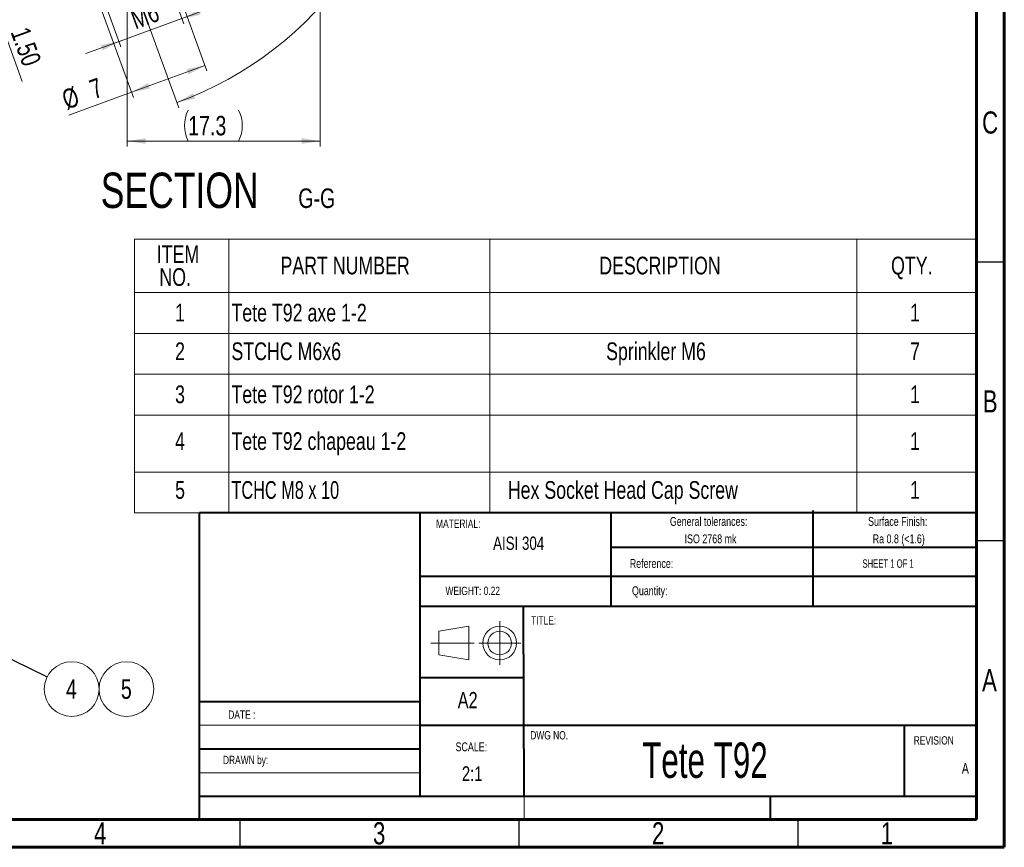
# Model space of a CAD drawing. Header units: millimetres. Extents: x 15 to 589, y 5 to 415.
# Tile 7 of 15: x 413 to 589, y 5 to 153. Entities that reach past the tile are written whole.
import ezdxf

# ---------------------------------------------------------------- set-up
doc = ezdxf.new("R2010")
doc.units = ezdxf.units.MM
doc.header["$PDSIZE"] = -1
doc.linetypes.add('CENTERX2', pattern=[20.32, 12.7, -2.54, 2.54, -2.54])
doc.styles.add('SLDTEXTSTYLE0', font='TXT', dxfattribs={"width": 0.75})
doc.styles.add('SLDTEXTSTYLE1', font='TXT', dxfattribs={"width": 0.662197})
doc.styles.add('SLDTEXTSTYLE2', font='TXT', dxfattribs={"width": 0.6875})
doc.dimstyles.new('SLDDIMSTYLE0', dxfattribs={"dimtxt": 3.5, "dimasz": 3.302, "dimexe": 0, "dimexo": 0.0625, "dimgap": 0.875, "dimtad": 1, "dimlfac": 0.5, "dimrnd": 1e-09, "dimzin": 12, "dimdsep": 46, "dimtxsty": 'SLDTEXTSTYLE0', "dimsah": 1, "dimcen": 0.09, "dimadec": 0, "dimazin": 3, "dimtfac": 1, "dimtofl": 0, "dimtmove": 0, "dimatfit": 3, "dimfxl": 0, "dimfrac": 2, "dimtolj": 1, "dimtzin": 12, "dimarcsym": 0})
doc.dimstyles.new('SLDDIMSTYLE1', dxfattribs={"dimtxt": 3.5, "dimasz": 3.302, "dimexe": 0, "dimexo": 0.0625, "dimgap": 0.875, "dimtad": 1, "dimdec": 4, "dimlfac": 0.5, "dimzin": 12, "dimdsep": 46, "dimtxsty": 'SLDTEXTSTYLE0', "dimsah": 1, "dimcen": 0.09, "dimazin": 3, "dimtfac": 1, "dimtofl": 0, "dimtmove": 0, "dimatfit": 3, "dimfxl": 0, "dimfrac": 2, "dimtolj": 1, "dimtzin": 12, "dimarcsym": 0})
doc.dimstyles.new('SLDDIMSTYLE12', dxfattribs={"dimtxt": 0.18, "dimasz": 1.016, "dimexe": 0, "dimexo": 0.0625, "dimgap": 0, "dimtad": 0, "dimtih": 1, "dimtoh": 1, "dimdec": 0, "dimrnd": 1e-09, "dimzin": 0, "dimdsep": 46, "dimtxsty": 'Standard', "dimblk1": 'DOT', "dimblk2": 'DOT', "dimsah": 1, "dimcen": 0.09, "dimadec": 0, "dimazin": 0, "dimtfac": 1.016, "dimtdec": 0, "dimtofl": 0, "dimtmove": 0, "dimatfit": 3, "dimldrblk": 'DOT', "dimfxl": 0, "dimfrac": 2, "dimtolj": 1, "dimtzin": 0, "dimarcsym": 0})
doc.dimstyles.new('SLDDIMSTYLE19', dxfattribs={"dimtxt": 3.5, "dimasz": 3.302, "dimexe": 0, "dimexo": 0.0625, "dimgap": 0.875, "dimtad": 1, "dimlfac": 0.5, "dimrnd": 1e-09, "dimzin": 4, "dimdsep": 46, "dimtxsty": 'SLDTEXTSTYLE0', "dimsah": 1, "dimcen": 0.09, "dimadec": 0, "dimazin": 1, "dimtfac": 1, "dimtmove": 0, "dimatfit": 0, "dimfxl": 0, "dimfrac": 2, "dimtolj": 1, "dimtzin": 12, "dimarcsym": 0})
doc.dimstyles.new('SLDDIMSTYLE3', dxfattribs={"dimtxt": 3.5, "dimasz": 3.302, "dimexe": 0, "dimexo": 0.0625, "dimgap": 0.875, "dimtad": 1, "dimlfac": 0.5, "dimrnd": 1e-09, "dimzin": 12, "dimdsep": 46, "dimtxsty": 'SLDTEXTSTYLE0', "dimsah": 1, "dimcen": 0.09, "dimadec": 0, "dimazin": 3, "dimtfac": 1, "dimtmove": 0, "dimatfit": 0, "dimfxl": 0, "dimfrac": 2, "dimtolj": 1, "dimtzin": 12, "dimarcsym": 0})
doc.dimstyles.new('SLDDIMSTYLE4', dxfattribs={"dimtxt": 3.5, "dimasz": 3.302, "dimexe": 0, "dimexo": 0.0625, "dimgap": 0.875, "dimtad": 1, "dimdec": 1, "dimlfac": 0.5, "dimrnd": 1e-09, "dimzin": 12, "dimdsep": 46, "dimtxsty": 'SLDTEXTSTYLE0', "dimsah": 1, "dimcen": 0.09, "dimadec": 0, "dimazin": 3, "dimtfac": 1, "dimtdec": 1, "dimtofl": 0, "dimtmove": 0, "dimatfit": 3, "dimfxl": 0, "dimfrac": 2, "dimtolj": 1, "dimtzin": 12, "dimarcsym": 0})

# ---------------------------------------------------------------- blocks, each defined once
blk = doc.blocks.new('SW_NOTE_1')
at = {"color": 0, "linetype": 'Continuous', "lineweight": 0, "char_height": 1.5875, "attachment_point": 2, "style": 'SLDTEXTSTYLE0'}
for s, insert in [('General tolerances:', (10.1, 2.05)), ('ISO 2768 mk', (10.44, -1.07))]:
    blk.add_mtext(s, dxfattribs=dict(at, insert=insert))
blk = doc.blocks.new('SW_NOTE_2')
at = {"color": 0, "linetype": 'Continuous', "lineweight": 0, "char_height": 1.5875, "attachment_point": 2, "style": 'SLDTEXTSTYLE0'}
for s, insert in [('Surface Finish:', (7.07, 2.05)), ('Ra 0.8 (<1.6)', (7.26, -1.07))]:
    blk.add_mtext(s, dxfattribs=dict(at, insert=insert))
blk = doc.blocks.new('SW_NOTE_3')
at = {"color": 0, "linetype": 'Continuous', "lineweight": 0, "attachment_point": 2, "style": 'SLDTEXTSTYLE0'}
for s, insert, char_height in [('SCALE:', (3.4, 2.05), 1.587), ('2:1', (3.55, -2.23), 2.646)]:
    blk.add_mtext(s, dxfattribs=dict(at, insert=insert, char_height=char_height))
blk = doc.blocks.new('SW_TABLEANNOTATION_0')
at = {"color": 0, "linetype": 'Continuous', "lineweight": 0}
for p, q in [((0, 0), (0, -49.06)), ((150.86, 0), (0, 0)), ((16.85, 0), (16.85, -9.54)), ((63.68, 0), (63.68, -9.54)), ((129.44, 0), (129.44, -9.54)), ((150.86, -49.06), (150.86, 0)), ((0, -9.54), (150.86, -9.54)), ((16.85, -9.54), (16.85, -49.06)), ((63.68, -9.54), (63.68, -49.06)), ((129.44, -9.54), (129.44, -49.06)), ((0, -16.87), (150.86, -16.87)), ((0, -24.2), (150.86, -24.2)), ((0, -31.52), (150.86, -31.52)), ((0, -41.73), (150.86, -41.73)), ((0, -49.06), (150.86, -49.06))]:
    blk.add_line(p, q, dxfattribs=at)
at = {"color": 0, "linetype": 'Continuous', "lineweight": 0, "attachment_point": 1}
for s, insert, char_height, style in [('ITEM', (3.97, -1.07), 3.175, 'SLDTEXTSTYLE0'), ('PART NUMBER', (26.14, -3.12), 3.175, 'SLDTEXTSTYLE0'), ('DESCRIPTION', (83.27, -3.12), 3.175, 'SLDTEXTSTYLE0'), ('QTY.', (135.57, -3.12), 3.175, 'SLDTEXTSTYLE0'), ('NO.', (4.43, -5.18), 3.175, 'SLDTEXTSTYLE0'), ('1', (7.25, -11.56), 3.17, 'SLDTEXTSTYLE0'), ('Tete T92 axe 1-2', (17.35, -11.56), 3.175, 'SLDTEXTSTYLE0'), ('1', (138.98, -11.56), 3.17, 'SLDTEXTSTYLE0'), ('2', (7.25, -18.49), 3.17, 'SLDTEXTSTYLE0'), ('STCHC M6x6', (17.35, -18.49), 3.175, 'SLDTEXTSTYLE0'), ('Sprinkler M6', (84.5, -18.49), 3.175, 'SLDTEXTSTYLE0'), ('7', (138.98, -18.49), 3.17, 'SLDTEXTSTYLE0'), ('3', (7.25, -26.21), 3.17, 'SLDTEXTSTYLE0'), ('Tete T92 rotor 1-2', (17.35, -26.21), 3.175, 'SLDTEXTSTYLE0'), ('1', (138.98, -26.21), 3.17, 'SLDTEXTSTYLE0'), ('4', (7.25, -34.59), 3.17, 'SLDTEXTSTYLE0'), ('Tete T92 chapeau 1-2', (17.35, -34.59), 3.175, 'SLDTEXTSTYLE0'), ('1', (138.98, -34.59), 3.17, 'SLDTEXTSTYLE0'), ('5', (7.25, -43.36), 3.17, 'SLDTEXTSTYLE0'), ('TCHC M8 x 10', (17.35, -43.36), 3.175, 'SLDTEXTSTYLE2'), ('Hex Socket Head Cap Screw', (66.88, -43.36), 3.175, 'SLDTEXTSTYLE0'), ('1', (138.98, -43.36), 3.17, 'SLDTEXTSTYLE0')]:
    blk.add_mtext(s, dxfattribs=dict(at, insert=insert, char_height=char_height, style=style))
blk = doc.blocks.new('_D_58')
at = {"color": 7, "linetype": 'Continuous', "lineweight": 0}
for p, q in [((466.37, 164.22), (466.37, 130.64)), ((431.8, 162.03), (431.8, 130.64)), ((431.8, 131.64), (466.37, 131.64))]:
    blk.add_line(p, q, dxfattribs=at)
for centre, start, end in [((448.28, 134.42), 153.4349, 206.5651), ((446.22, 134.42), 333.4349, 26.5651)]:
    blk.add_arc(centre, 6.21, start, end, dxfattribs=at)
for points in [[(431.8, 131.64), (435.1, 131.13), (435.1, 132.15)], [(466.37, 131.64), (463.07, 132.15), (463.07, 131.13)]]:
    blk.add_solid(points, dxfattribs=at)
at = {"color": 7, "linetype": 'Continuous', "lineweight": 0, "insert": (442.73, 136.15), "char_height": 3.5, "attachment_point": 1, "style": 'SLDTEXTSTYLE0'}
blk.add_mtext('17.3', dxfattribs=at)
blk = doc.blocks.new('_D_59')
at = {"color": 7, "linetype": 'Continuous', "lineweight": 0}
for p, q in [((407.52, 157.38), (405.35, 163.35)), ((423.25, 163.11), (406.58, 157.04)), ((430.86, 162.68), (407.61, 154.22)), ((408.55, 154.56), (407.52, 157.38)), ((408.55, 154.56), (413, 142.32))]:
    blk.add_line(p, q, dxfattribs=at)
for points in [[(407.52, 157.38), (406.87, 160.66), (405.91, 160.31)], [(408.55, 154.56), (409.2, 151.29), (410.15, 151.63)]]:
    blk.add_solid(points, dxfattribs=at)
at = {"color": 7, "linetype": 'Continuous', "lineweight": 0, "insert": (414.15, 152.37), "char_height": 3.5, "attachment_point": 1, "rotation": 290, "style": 'SLDTEXTSTYLE0'}
blk.add_mtext('1.50', dxfattribs=at)
blk = doc.blocks.new('_D_61')
at = {"color": 7, "linetype": 'Continuous', "lineweight": 0}
for p, q in [((467.37, 199.14), (484.15, 199.14)), ((431.8, 163.03), (441.06, 137.59))]:
    blk.add_line(p, q, dxfattribs=at)
blk.add_arc((418.65, 199.14), 64.5, 290, 0, dxfattribs=at)
for points in [[(483.15, 199.14), (482.56, 195.85), (483.58, 195.83)], [(440.71, 138.53), (443.97, 139.26), (443.6, 140.21)]]:
    blk.add_solid(points, dxfattribs=at)
at = {"color": 7, "linetype": 'Continuous', "lineweight": 0, "insert": (473.29, 174.12), "char_height": 3.5, "attachment_point": 1, "rotation": 68.7486, "style": 'SLDTEXTSTYLE0'}
blk.add_mtext('70°', dxfattribs=at)
blk = doc.blocks.new('_D_66')
at = {"color": 7, "linetype": 'Continuous', "lineweight": 0}
for p, q in [((424.69, 162.09), (432.93, 139.46)), ((439.59, 162.09), (446.08, 144.25)), ((445.74, 145.19), (432.58, 140.4)), ((432.58, 140.4), (421.31, 136.29))]:
    blk.add_line(p, q, dxfattribs=at)
for points in [[(445.74, 145.19), (442.46, 144.54), (442.81, 143.58)], [(432.58, 140.4), (435.86, 141.05), (435.51, 142.01)]]:
    blk.add_solid(points, dxfattribs=at)
at = {"color": 7, "linetype": 'Continuous', "lineweight": 0, "char_height": 3.5, "attachment_point": 1, "rotation": 20, "style": 'SLDTEXTSTYLE0'}
for s, insert in [('7', (424.71, 142.39)), ('%%c', (419.77, 140.53))]:
    blk.add_mtext(s, dxfattribs=dict(at, insert=insert))
blk = doc.blocks.new('_D_67')
at = {"color": 7, "linetype": 'Continuous', "lineweight": 0}
for p, q in [((436.75, 166.96), (441.96, 152.65)), ((425.48, 162.85), (430.68, 148.55)), ((441.62, 153.59), (447.58, 155.77)), ((430.34, 149.49), (441.62, 153.59)), ((430.34, 149.49), (424.37, 147.32))]:
    blk.add_line(p, q, dxfattribs=at)
for points in [[(441.62, 153.59), (444.89, 154.25), (444.55, 155.2)], [(430.34, 149.49), (427.06, 148.84), (427.41, 147.88)]]:
    blk.add_solid(points, dxfattribs=at)
at = {"color": 7, "linetype": 'Continuous', "lineweight": 0, "insert": (432.08, 154.92), "char_height": 3.5, "attachment_point": 1, "rotation": 20, "style": 'SLDTEXTSTYLE0'}
blk.add_mtext('M6', dxfattribs=at)
blk = doc.blocks.new('SW_NOTE_13')
at = {"color": 0, "linetype": 'Continuous', "lineweight": 0, "attachment_point": 2, "style": 'SLDTEXTSTYLE0'}
for s, insert, char_height in [('SECTION', (17.36, 8.19), 6.35), ('G-G', (41.93, 5.35), 3.5)]:
    blk.add_mtext(s, dxfattribs=dict(at, insert=insert, char_height=char_height))
blk = doc.blocks.new('SW_NOTE_18')
at = {"color": 0, "linetype": 'Continuous', "lineweight": 0}
blk.add_circle((4.41, -2.17), 4.91, dxfattribs=at)
at = {"color": 0, "linetype": 'Continuous', "lineweight": 0, "insert": (4.37, -0.41), "char_height": 3.5, "attachment_point": 2, "style": 'SLDTEXTSTYLE0'}
blk.add_mtext('4', dxfattribs=at)
blk = doc.blocks.new('_DOT')
at = {"color": 0, "linetype": 'ByBlock', "lineweight": -2}
blk.add_line((-0.5, 0), (-1, 0), dxfattribs=at)
at = {"color": 0, "linetype": 'ByBlock', "const_width": 0.5}
blk.add_lwpolyline([(-0.25, 0, 1), (0.25, 0, 1)], format="xyb", close=True, dxfattribs=at)
blk = doc.blocks.new('SW_NOTE_19')
at = {"color": 0, "linetype": 'Continuous', "lineweight": 0}
blk.add_circle((1.29, 2.75), 4.91, dxfattribs=at)
at = {"color": 0, "linetype": 'Continuous', "lineweight": 0, "insert": (1.26, 4.51), "char_height": 3.5, "attachment_point": 2, "style": 'SLDTEXTSTYLE0'}
blk.add_mtext('5', dxfattribs=at)

msp = doc.modelspace()

# ---------------------------------------------------------------- linework, layer by layer
at = {"color": 7, "linetype": 'Continuous', "lineweight": 60}
for p, q in [((589, 415), (589, 5)), ((584, 410), (584, 10)), ((584, 10), (20, 10)), ((589, 5), (15, 5))]:
    msp.add_line(p, q, dxfattribs=at)
at = {"color": 7, "linetype": 'Continuous', "lineweight": 30}
for p, q in [((584, 110), (589, 110)), ((584, 60), (589, 60)), ((452, 10), (452, 5)), ((502, 10), (502, 5)), ((552, 10), (552, 5))]:
    msp.add_line(p, q, dxfattribs=at)
at = {"color": 7, "linetype": 'Continuous', "lineweight": 40}
for p, q in [((554.7576225, 48.1747264), (554.7576225, 65.3925908)), ((444.7500502, 65.0630627), (584, 65.0630627)), ((444.7500502, 10), (444.7500502, 65.0630627)), ((484.2610543, 65.0936285), (484.2610543, 14.0960061)), ((518.5623689, 48.1747264), (518.5623689, 65.0630627)), ((583.9574068, 58.7432433), (518.5623689, 58.7432433)), ((584.0707689, 53.5324337), (484.2610543, 53.5324337)), ((583.9564535, 48.1747264), (484.2610543, 48.1747264)), ((502.7571661, 48.1747264), (502.8996147, 14.1750248)), ((502.8495788, 35.3991585), (484.2610543, 35.3684534)), ((484.2610543, 31.0966841), (444.7500502, 31.0966841)), ((469.0917491, 31.0883282), (469.0917557, 31.0966841)), ((484.2610543, 26.8780449), (583.8583749, 26.8780449)), ((571.0916954, 14.1078178), (571.0916954, 26.8578178)), ((484.2610543, 22.5851572), (444.7500502, 22.5851572)), ((584.0846941, 14.0847944), (444.7500502, 14.0847944)), ((547.0916954, 10), (547.0916954, 14.1078178))]:
    msp.add_line(p, q, dxfattribs=at)
at = {"color": 7, "linetype": 'Continuous', "lineweight": 0}
for p, q in [((584, 65.0630627), (584, 10)), ((502.7571661, 48.1747264), (502.9174208, 9.9250621)), ((487.676482, 43.7446232), (493.0272959, 44.6493256)), ((493.0272959, 44.6493256), (493.0272959, 38.5960684)), ((487.676482, 43.7446232), (487.676482, 39.5007708)), ((487.676482, 39.5007708), (493.0272959, 38.5960684)), ((484.2610543, 26.8780449), (444.7500502, 26.8780449)), ((444.7500502, 18.3564484), (484.2610543, 18.3564484)), ((444.7500502, 14.0847944), (584.0846941, 14.0847944)), ((444.7500502, 10), (584, 10))]:
    msp.add_line(p, q, dxfattribs=at)
at = {"color": 7, "linetype": 'CENTERX2', "lineweight": 0}
for p, q in [((498.5604536, 37.6997233), (498.5604536, 45.5456708)), ((493.9860939, 41.622697), (486.2225065, 41.622697)), ((494.798698, 41.622697), (502.3222093, 41.622697))]:
    msp.add_line(p, q, dxfattribs=at)
at = {"color": 7, "linetype": 'Continuous', "lineweight": 0}
for radius in [3.0266286, 2.1219262]:
    msp.add_circle((498.5604536, 41.622697), radius, dxfattribs=at)
msp.add_point((498.5604536, 41.622697), dxfattribs=at)
msp.add_point((498.5604536, 41.622697), dxfattribs=at)

# ---------------------------------------------------------------- block references
for name, p in [('SW_NOTE_13', (423.8482278, 117.7878718)), ('SW_TABLEANNOTATION_0', (433.1370327, 114.0185718)), ('SW_NOTE_1', (525.9057909, 62.1770441)), ('SW_NOTE_2', (562.8225809, 62.1770444)), ('SW_NOTE_18', (417.4436812, 35.5418509)), ('SW_NOTE_19', (430.383245, 30.6188141)), ('SW_NOTE_3', (490.0836767, 21.7644293))]:
    msp.add_blockref(name, p, dxfattribs=at)

# ---------------------------------------------------------------- texts
for s, insert, char_height, attachment_point, style in [('C', (586.4586589, 136.9457083), 3.96875, 2, 'SLDTEXTSTYLE0'), ('B', (586.4706018, 86.9457083), 3.96875, 2, 'SLDTEXTSTYLE0'), ('MATERIAL:', (487.1630704, 63.7770898), 1.5, 1, 'SLDTEXTSTYLE0'), ('AISI 304', (501.9608534, 60.7179016), 2.38125, 2, 'SLDTEXTSTYLE0'), ('Reference:', (525.7708804, 56.6890366), 1.5875, 2, 'SLDTEXTSTYLE0'), ('SHEET 1 OF 1', (563.577169, 56.6270071), 1.5, 1, 'SLDTEXTSTYLE2'), ('WEIGHT: 0.22', (488.8454147, 51.7352937), 1.4986, 1, 'SLDTEXTSTYLE0'), ('Quantity:', (525.4542707, 51.798739), 1.5875, 2, 'SLDTEXTSTYLE0'), ('TITLE:', (504.181856, 46.433997), 1.5, 1, 'SLDTEXTSTYLE0'), ('A', (586.3396881, 36.9457083), 3.96875, 2, 'SLDTEXTSTYLE0'), ('A2', (491.038198, 32.8526276), 2.91041667, 1, 'SLDTEXTSTYLE0'), ('DATE :', (449.9144478, 29.5387909), 1.5, 1, 'SLDTEXTSTYLE0'), ('DWG NO.', (504.0446976, 25.8438741), 1.5, 1, 'SLDTEXTSTYLE0'), ('REVISION', (572.7662651, 24.9176243), 1.5, 1, 'SLDTEXTSTYLE0'), ('Tete T92', (535.3437664, 23.7974232), 6.35, 2, 'SLDTEXTSTYLE1'), ('DRAWN by:', (448.9677564, 21.4114885), 1.5, 1, 'SLDTEXTSTYLE0'), ('A', (582.0199299, 20.1034465), 1.905, 2, 'SLDTEXTSTYLE0'), ('4', (426.9600369, 9.5035118), 3.96875, 2, 'SLDTEXTSTYLE0'), ('3', (476.9600369, 9.5035118), 3.96875, 2, 'SLDTEXTSTYLE0'), ('2', (526.9600369, 9.5035118), 3.96875, 2, 'SLDTEXTSTYLE0'), ('1', (567.9600369, 9.5035118), 3.96875, 2, 'SLDTEXTSTYLE0')]:
    msp.add_mtext(s, dxfattribs=dict(at, insert=insert, char_height=char_height, attachment_point=attachment_point, style=style))

# ---------------------------------------------------------------- dimensions: what is measured, and where the dimension line sits
dim = msp.add_angular_dim_2l(base=(471.4898846, 162.1437481), line1=((466.3698531, 199.1398163), (384.7698531, 199.1398163)), line2=((431.4565705, 163.9651074), (425.8858128, 179.2706384)), dimstyle='SLDDIMSTYLE1', dxfattribs=at)
dim.commit()
dim.dimension.update_dxf_attribs({"geometry": '_D_61', "text_midpoint": (478.7685713, 175.7607996), "dimtype": 162})
for base, p1, p2, angle, dimstyle, picture, middle in [((441.6164848, 153.5937986), (425.1343745, 163.7923718), (436.410686, 167.8966135), 20, 'SLDDIMSTYLE3', '_D_67', (436.8482749, 151.8583121)), ((407.5205907, 157.3814787), (431.7985907, 163.0254148), (424.1946819, 163.4503516), 290, 'SLDDIMSTYLE19', '_D_59', (411.4555542, 146.5702551))]:
    dim = msp.add_linear_dim(base=base, p1=p1, p2=p2, angle=angle, dimstyle=dimstyle, dxfattribs=at)
    dim.commit()
    dim.dimension.update_dxf_attribs({"geometry": picture, "text_midpoint": middle, "dimtype": 160})
dim = msp.add_linear_dim(base=(466.3698531, 131.6398163), p1=(431.7985907, 163.0254148), p2=(466.3698531, 165.2244806), text='(<>)', dimstyle='SLDDIMSTYLE4', dxfattribs=at)
dim.commit()
dim.dimension.update_dxf_attribs({"geometry": '_D_58', "text_midpoint": (447.2528466, 131.6398163), "dimtype": 160})
dim = msp.add_linear_dim(base=(432.5846471, 140.3991116), p1=(439.2478351, 163.0254148), p2=(424.3493463, 163.0254148), angle=20, text='%%c<>', dimstyle='SLDDIMSTYLE0', dxfattribs=at)
dim.commit()
dim.dimension.update_dxf_attribs({"geometry": '_D_66', "text_midpoint": (425.0035455, 137.6398163), "dimtype": 160})

# ---------------------------------------------------------------- leaders
msp.add_leader([(402.2254707, 43.0383259), (417.4436812, 35.5418509)], dimstyle='SLDDIMSTYLE12', dxfattribs=at)

doc.saveas('drawing.dxf')
